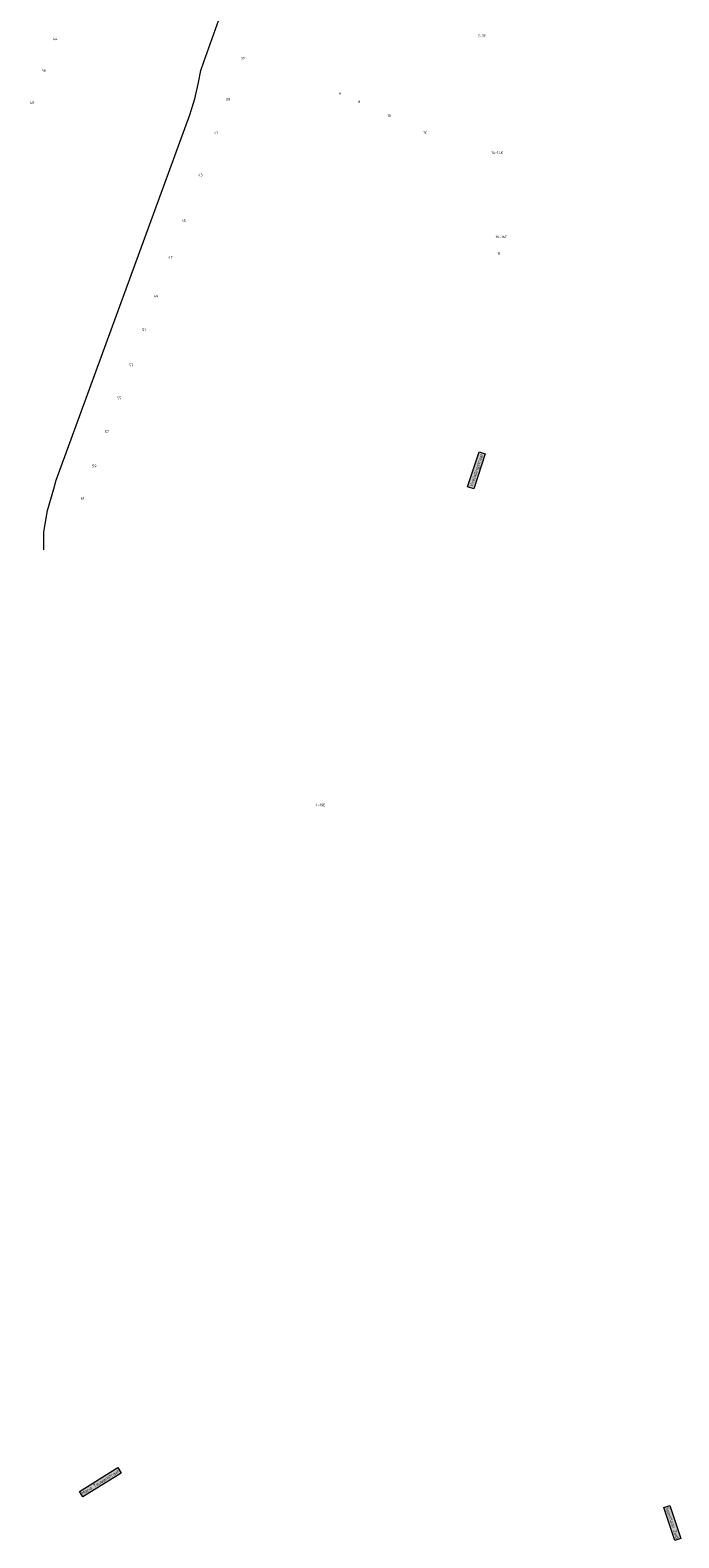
# Model space of a CAD drawing. Header units: metres. Extents: x 196669 to 197735, y 355514 to 356669.
# Tile 20 of 28: x 197203 to 197325, y 355521 to 355805. Entities that reach past the tile are written whole.
import ezdxf
from ezdxf.enums import TextEntityAlignment as Align
from ezdxf.lldxf.tags import DXFTag

# ---------------------------------------------------------------- set-up
doc = ezdxf.new("R2010")
doc.units = ezdxf.units.M
for name, color, linetype, lineweight in [('B-WE-KL-DATA_HDPE40-G', 104, 'KL-GLASVEZEL-N', 20), ('B-WE-OG-BEBOUWING_HUISNUMMER-T35', 252, 'Continuous', 9), ('B-WE-OG-BEBOUWING_STRAATNAAM-T35', 7, 'Continuous', 9)]:
    doc.layers.add(name, color=color, linetype=linetype, lineweight=lineweight)
doc.styles.add('NLCS-ISO-M200-T25', font='NLCS-ISO.ttf', dxfattribs={"height": 0.5})
doc.styles.add('NLCS-ISO-M200-T30', font='NLCS-ISO.ttf', dxfattribs={"height": 0.6})
doc.styles.get("Standard").update_dxf_attribs({"font": 'Microsoft JhengHei.ttf'})
tags = doc.linetypes.add('KL-GLASVEZEL-N', pattern='A,4,-1,[101,NLCS.SHX,S=0.5,R=0,X=0,Y=0],-1,4,-1,["G",Standard,S=1,R=0,X=-0.25,Y=-0.5],-1.5', length=12.5).pattern_tags.tags
tags[18] = DXFTag(74, 10)

msp = doc.modelspace()

# ---------------------------------------------------------------- linework, layer by layer
at = {"layer": 'B-WE-KL-DATA_HDPE40-G', "ltscale": 0.2, "flags": 128}
msp.add_lwpolyline([(197205.13, 355706.976), (197205.136, 355710.249), (197205.405, 355711.806), (197205.842, 355714.341), (197207.032, 355718.437), (197207.474, 355720.082), (197232.586, 355788.87), (197233.536, 355791.867), (197234.224, 355794.924), (197234.706, 355797.171), (197235.225, 355798.819), (197239.03, 355809.337), (197239.615, 355810.274), (197240.564, 355810.907, 0.1588468), (197240.756, 355811.15), (197243.459, 355818.497, 0.1911488), (197243.448, 355818.866), (197243.271, 355819.274), (197243.293, 355819.665, -0.0722563), (197243.322, 355819.806), (197251.008, 355841.184), (197274.004, 355904.565, 0.4128613), (197273.706, 355905.205), (197270.808, 355906.272)], format="xyb", dxfattribs=at)

# ---------------------------------------------------------------- texts
at = {"layer": 'B-WE-OG-BEBOUWING_HUISNUMMER-T35', "style": 'NLCS-ISO-M200-T25'}
for s, p in [('7-7F', (197287.578, 355803.679)), ('44', (197207.283, 355803.141)), ('37', (197242.566, 355799.458)), ('46', (197205.131, 355797.215)), ('6', (197260.92, 355792.916)), ('48', (197202.933, 355791.163)), ('39', (197239.804, 355791.763)), ('8', (197264.437, 355791.295)), ('10', (197270.097, 355788.685)), ('41', (197237.514, 355785.481)), ('12', (197276.85, 355785.571)), ('14-14K', (197290.466, 355781.736)), ('43', (197234.61, 355777.513)), ('45', (197231.474, 355768.908)), ('16-16E', (197291.245, 355765.872)), ('47', (197228.963, 355762.018)), ('18', (197290.659, 355762.758)), ('49', (197226.298, 355754.704)), ('51', (197223.993, 355748.381)), ('53', (197221.566, 355741.724)), ('55', (197219.302, 355735.51)), ('57', (197216.993, 355729.177)), ('59', (197214.646, 355722.736)), ('61', (197212.424, 355716.638)), ('1-19E', (197257.236, 355658.906))]:
    msp.add_text(s, height=0.5, dxfattribs=at).set_placement(p, align=Align.MIDDLE)
at = {"layer": 'B-WE-OG-BEBOUWING_STRAATNAAM-T35', "char_height": 0.6, "attachment_point": 2, "style": 'NLCS-ISO-M200-T30', "bg_fill": 17, "box_fill_scale": 1.5, "bg_fill_color": 256, "bg_fill_true_color": 14737364, "bg_fill_transparency": 0}
for s, insert, width, rotation in [('Veeladingstraat', (197286.257, 355722.021), 6.31208, 71.9), ('Maria Teuwenstraat', (197215.604, 355531.67), 7.89618, 31.7), ('Spoorlaan Zuid', (197323.696, 355523.84), 5.95248, 288.2)]:
    msp.add_mtext(s, dxfattribs=dict(at, insert=insert, width=width, rotation=rotation))

doc.saveas('drawing.dxf')
